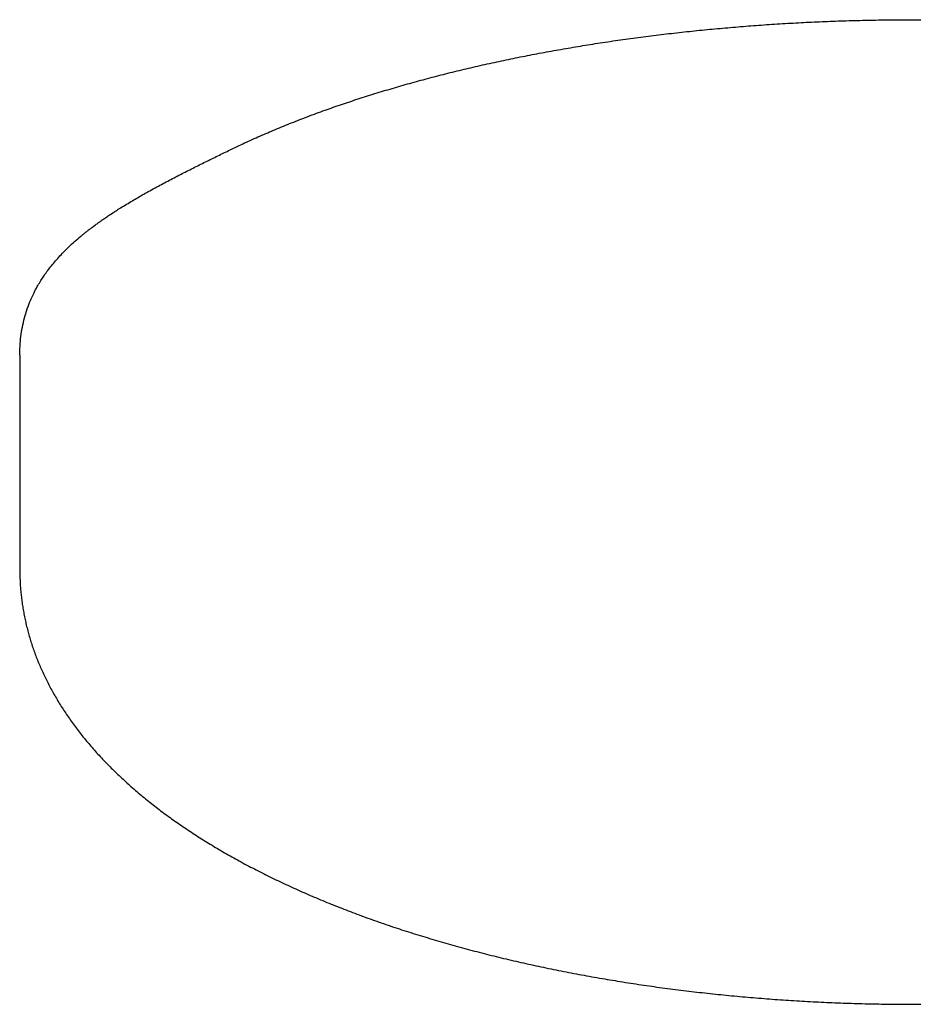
# Model space of a CAD drawing. Header units: millimetres. Extents: x 8 to 869, y 12 to 780.
# Tile 16 of 39: x 377 to 400, y 660 to 686. Entities that reach past the tile are written whole.
import ezdxf

# ---------------------------------------------------------------- set-up
doc = ezdxf.new("R2010")
doc.units = ezdxf.units.MM

msp = doc.modelspace()

# ---------------------------------------------------------------- linework, layer by layer
at = {"color": 7, "linetype": 'Continuous', "lineweight": 30}
msp.add_line((376.587, 676.73), (376.587, 671.062), dxfattribs=at)
for points, knots in [([(382.171, 682.159), (382.301, 682.221), (382.562, 682.345), (382.966, 682.526), (383.381, 682.703), (383.806, 682.875), (384.242, 683.043), (384.68, 683.203), (385.119, 683.355), (385.558, 683.501), (386.005, 683.642), (386.461, 683.778), (386.924, 683.91), (387.395, 684.038), (387.873, 684.161), (388.358, 684.279), (388.849, 684.392), (389.345, 684.5), (389.844, 684.602), (390.345, 684.699), (390.852, 684.791), (391.367, 684.878), (391.89, 684.961), (392.42, 685.04), (392.955, 685.113), (393.494, 685.181), (394.034, 685.243), (394.574, 685.299), (395.114, 685.35), (395.657, 685.396), (396.206, 685.437), (396.761, 685.473), (397.322, 685.503), (397.884, 685.528), (398.447, 685.548), (399.011, 685.562), (399.577, 685.57), (399.954, 685.571), (400.142, 685.572)], [0, 0, 0, 0, 0.0292882, 0.0585592, 0.0878178, 0.1170686, 0.1463163, 0.1755657, 0.2031495, 0.2307427, 0.2583496, 0.2859695, 0.3135796, 0.3411792, 0.3687724, 0.396363, 0.4239551, 0.4515526, 0.4786664, 0.5057923, 0.5329119, 0.5600182, 0.5876076, 0.6151912, 0.6427728, 0.6703566, 0.6979463, 0.725053, 0.7521731, 0.7792983, 0.8064101, 0.834065, 0.8617135, 0.8893597, 0.9170074, 0.9446607, 0.9723235, 1, 1, 1, 1]), ([(400.142, 685.572), (400.342, 685.571), (400.741, 685.57), (401.339, 685.56), (401.936, 685.545), (402.532, 685.523), (403.127, 685.495), (403.708, 685.462), (404.276, 685.423), (404.83, 685.38), (405.382, 685.331), (405.931, 685.277), (406.476, 685.218), (407.017, 685.153), (407.555, 685.083), (408.088, 685.007), (408.617, 684.927), (409.137, 684.842), (409.65, 684.752), (410.155, 684.658), (410.654, 684.559), (411.15, 684.455), (411.642, 684.345), (412.131, 684.23), (412.614, 684.11), (413.089, 683.985), (413.553, 683.856), (414.008, 683.724), (414.452, 683.588), (414.889, 683.448), (415.319, 683.303), (415.744, 683.152), (416.163, 682.997), (416.573, 682.837), (416.973, 682.674), (417.363, 682.506), (417.745, 682.335), (417.991, 682.217), (418.113, 682.159)], [0, 0, 0, 0, 0.029289, 0.058563, 0.087828, 0.117086, 0.146344, 0.175606, 0.203204, 0.230813, 0.258433, 0.28604, 0.313635, 0.341222, 0.368804, 0.396386, 0.423972, 0.451565, 0.478676, 0.505802, 0.532923, 0.560032, 0.587627, 0.615218, 0.642809, 0.670404, 0.698008, 0.72513, 0.752254, 0.779362, 0.806459, 0.834101, 0.861738, 0.889375, 0.917016, 0.944664, 0.972324, 1, 1, 1, 1]), ([(376.588, 676.73), (376.587, 676.737), (376.584, 676.842), (376.596, 677.026), (376.622, 677.285), (376.666, 677.529), (376.726, 677.771), (376.8, 678.001), (376.888, 678.218), (376.96, 678.37), (377.012, 678.469), (377.037, 678.514), (377.06, 678.557), (377.082, 678.595), (377.103, 678.629), (377.124, 678.663), (377.162, 678.724), (377.22, 678.813), (377.303, 678.931), (377.397, 679.054), (377.501, 679.181), (377.615, 679.311), (377.741, 679.445), (377.879, 679.581), (378.031, 679.722), (378.152, 679.825), (378.232, 679.892), (378.267, 679.92), (378.302, 679.948), (378.335, 679.975), (378.369, 680.001), (378.401, 680.027), (378.433, 680.052), (378.485, 680.091), (378.555, 680.144), (378.639, 680.205), (378.712, 680.257), (378.775, 680.301), (378.831, 680.34), (378.881, 680.374), (378.924, 680.403), (378.953, 680.422), (378.969, 680.432), (378.974, 680.436), (378.979, 680.439), (378.983, 680.442), (378.987, 680.445), (378.991, 680.447), (378.998, 680.451), (379.042, 680.481), (379.124, 680.534), (379.256, 680.617), (379.399, 680.705), (379.553, 680.798), (379.704, 680.886), (379.857, 680.974), (380.021, 681.065), (380.245, 681.188), (380.526, 681.338), (380.858, 681.51), (381.19, 681.678), (381.519, 681.841), (381.844, 682), (382.064, 682.107), (382.171, 682.159)], [0, 0, 0, 0, 0.002877, 0.044254, 0.080743, 0.117795, 0.155414, 0.193602, 0.227682, 0.262208, 0.27002, 0.277855, 0.285712, 0.291744, 0.297613, 0.303593, 0.309684, 0.329795, 0.351024, 0.373371, 0.396834, 0.421416, 0.446646, 0.472955, 0.500343, 0.528809, 0.534691, 0.540428, 0.54602, 0.551465, 0.556765, 0.56192, 0.566929, 0.571792, 0.586129, 0.599028, 0.609329, 0.618484, 0.626492, 0.633353, 0.639677, 0.644563, 0.645354, 0.646089, 0.646768, 0.647393, 0.647961, 0.648474, 0.648932, 0.650629, 0.666781, 0.682433, 0.702816, 0.722286, 0.740845, 0.758492, 0.777549, 0.798768, 0.835619, 0.87114, 0.905335, 0.938207, 0.96976, 1, 1, 1, 1]), ([(376.587, 671.062), (376.587, 671.036), (376.587, 670.961), (376.591, 670.836), (376.598, 670.687), (376.609, 670.538), (376.623, 670.389), (376.641, 670.24), (376.663, 670.092), (376.689, 669.944), (376.718, 669.795), (376.75, 669.648), (376.786, 669.5), (376.826, 669.352), (376.87, 669.205), (376.917, 669.058), (376.968, 668.912), (377.022, 668.765), (377.081, 668.619), (377.143, 668.474), (377.208, 668.329), (377.278, 668.184), (377.351, 668.039), (377.428, 667.895), (377.508, 667.752), (377.593, 667.608), (377.681, 667.466), (377.773, 667.324), (377.869, 667.182), (377.968, 667.041), (378.072, 666.901), (378.179, 666.762), (378.289, 666.623), (378.404, 666.485), (378.522, 666.348), (378.644, 666.211), (378.77, 666.076), (378.899, 665.941), (379.032, 665.808), (379.168, 665.675), (379.308, 665.544), (379.451, 665.413), (379.598, 665.284), (379.748, 665.156), (379.902, 665.029), (380.059, 664.904), (380.219, 664.779), (380.382, 664.656), (380.548, 664.534), (380.718, 664.414), (380.89, 664.295), (381.066, 664.177), (381.244, 664.06), (381.425, 663.945), (381.609, 663.832), (381.796, 663.72), (381.986, 663.609), (382.178, 663.499), (382.373, 663.391), (382.571, 663.285), (382.771, 663.18), (382.974, 663.076), (383.179, 662.974), (383.387, 662.873), (383.597, 662.774), (383.809, 662.677), (384.024, 662.58), (384.241, 662.485), (384.461, 662.392), (384.683, 662.3), (384.907, 662.21), (385.133, 662.121), (385.361, 662.034), (385.591, 661.948), (385.824, 661.863), (386.059, 661.78), (386.295, 661.699), (386.534, 661.619), (386.774, 661.54), (387.017, 661.463), (387.261, 661.388), (387.507, 661.314), (387.755, 661.242), (388.004, 661.171), (388.256, 661.101), (388.509, 661.034), (388.764, 660.967), (389.02, 660.903), (389.278, 660.839), (389.538, 660.778), (389.799, 660.718), (390.061, 660.659), (390.325, 660.602), (390.591, 660.546), (390.858, 660.493), (391.126, 660.44), (391.395, 660.389), (391.666, 660.34), (391.938, 660.293), (392.211, 660.247), (392.485, 660.202), (392.76, 660.159), (393.037, 660.118), (393.314, 660.078), (393.593, 660.04), (393.872, 660.004), (394.152, 659.969), (394.433, 659.936), (394.715, 659.904), (394.998, 659.874), (395.281, 659.846), (395.566, 659.819), (395.85, 659.794), (396.136, 659.77), (396.422, 659.748), (396.709, 659.728), (396.996, 659.709), (397.283, 659.692), (397.571, 659.677), (397.859, 659.663), (398.148, 659.651), (398.437, 659.641), (398.726, 659.632), (399.016, 659.625), (399.305, 659.619), (399.595, 659.615), (399.874, 659.613), (400.056, 659.613), (400.142, 659.612)], [0, 0, 0, 0, 0.0036146, 0.0106925, 0.0177708, 0.0248523, 0.0319399, 0.0390361, 0.0461438, 0.0532656, 0.0604042, 0.0675621, 0.0747418, 0.0819457, 0.0891763, 0.0964357, 0.1037261, 0.1110495, 0.1184078, 0.1258026, 0.1332356, 0.140708, 0.1482211, 0.1557757, 0.1633726, 0.1710124, 0.1786951, 0.1864209, 0.1941894, 0.2020002, 0.2098525, 0.2177453, 0.2256773, 0.2336472, 0.2416532, 0.2496937, 0.2577666, 0.2658699, 0.2740014, 0.282159, 0.2903404, 0.2985433, 0.3067655, 0.3150049, 0.3232593, 0.3315267, 0.3398051, 0.3480927, 0.3563877, 0.3646886, 0.3729938, 0.3813019, 0.3896118, 0.3979222, 0.4062318, 0.4145398, 0.4228454, 0.4311479, 0.4394467, 0.4477413, 0.4560312, 0.4643161, 0.4725956, 0.4808695, 0.4891377, 0.4973998, 0.5056559, 0.5139058, 0.5221495, 0.5303869, 0.538618, 0.5468429, 0.5550617, 0.5632743, 0.5714808, 0.5796813, 0.587876, 0.5960648, 0.604248, 0.6124257, 0.6205979, 0.6287647, 0.6369265, 0.6450831, 0.6532349, 0.6613818, 0.6695241, 0.6776619, 0.6857954, 0.6939246, 0.7020496, 0.7101707, 0.718288, 0.7264016, 0.7345116, 0.7426181, 0.7507213, 0.7588213, 0.7669182, 0.7750122, 0.7831033, 0.7911917, 0.7992775, 0.8073608, 0.8154418, 0.8235205, 0.831597, 0.8396715, 0.847744, 0.8558147, 0.8638837, 0.8719511, 0.8800169, 0.8880813, 0.8961444, 0.9042062, 0.9122669, 0.9203266, 0.9283853, 0.9364432, 0.9445003, 0.9525568, 0.9606127, 0.9686681, 0.9767231, 0.9847779, 0.9928324, 1, 1, 1, 1]), ([(400.142, 659.612), (400.193, 659.613), (400.341, 659.613), (400.585, 659.614), (400.875, 659.617), (401.164, 659.622), (401.454, 659.629), (401.743, 659.637), (402.032, 659.647), (402.321, 659.659), (402.609, 659.672), (402.897, 659.687), (403.185, 659.703), (403.472, 659.721), (403.759, 659.741), (404.045, 659.762), (404.331, 659.785), (404.616, 659.81), (404.9, 659.836), (405.184, 659.864), (405.467, 659.893), (405.749, 659.924), (406.03, 659.957), (406.311, 659.991), (406.59, 660.027), (406.869, 660.064), (407.147, 660.103), (407.423, 660.144), (407.699, 660.186), (407.974, 660.23), (408.247, 660.276), (408.519, 660.323), (408.79, 660.371), (409.06, 660.421), (409.329, 660.473), (409.596, 660.526), (409.862, 660.581), (410.126, 660.638), (410.389, 660.696), (410.65, 660.755), (410.91, 660.816), (411.169, 660.879), (411.426, 660.943), (411.681, 661.009), (411.935, 661.076), (412.186, 661.145), (412.437, 661.215), (412.685, 661.287), (412.932, 661.36), (413.177, 661.435), (413.42, 661.511), (413.661, 661.589), (413.9, 661.668), (414.137, 661.749), (414.372, 661.832), (414.605, 661.915), (414.836, 662.001), (415.065, 662.087), (415.292, 662.176), (415.517, 662.265), (415.739, 662.357), (415.959, 662.449), (416.177, 662.544), (416.393, 662.639), (416.606, 662.736), (416.817, 662.835), (417.026, 662.935), (417.232, 663.037), (417.436, 663.14), (417.637, 663.244), (417.835, 663.35), (418.032, 663.457), (418.225, 663.566), (418.416, 663.677), (418.604, 663.788), (418.789, 663.901), (418.972, 664.016), (419.151, 664.132), (419.328, 664.25), (419.502, 664.368), (419.673, 664.489), (419.841, 664.61), (420.006, 664.733), (420.168, 664.858), (420.326, 664.984), (420.482, 665.111), (420.634, 665.239), (420.783, 665.368), (420.928, 665.499), (421.07, 665.631), (421.209, 665.764), (421.344, 665.899), (421.475, 666.034), (421.603, 666.17), (421.727, 666.308), (421.848, 666.446), (421.965, 666.586), (422.078, 666.726), (422.187, 666.867), (422.293, 667.009), (422.394, 667.151), (422.492, 667.294), (422.586, 667.438), (422.676, 667.582), (422.762, 667.727), (422.845, 667.873), (422.923, 668.019), (422.998, 668.165), (423.069, 668.312), (423.136, 668.459), (423.199, 668.606), (423.258, 668.754), (423.313, 668.902), (423.365, 669.05), (423.413, 669.199), (423.457, 669.347), (423.497, 669.496), (423.534, 669.645), (423.567, 669.794), (423.596, 669.944), (423.622, 670.093), (423.644, 670.242), (423.662, 670.391), (423.676, 670.541), (423.687, 670.69), (423.694, 670.84), (423.698, 670.963), (423.697, 671.038), (423.697, 671.062)], [0, 0, 0, 0, 0.004256, 0.01231, 0.020364, 0.028419, 0.036474, 0.044529, 0.052584, 0.06064, 0.068697, 0.076754, 0.084813, 0.092872, 0.100932, 0.108993, 0.117056, 0.125119, 0.133184, 0.141251, 0.149319, 0.157389, 0.165461, 0.173534, 0.18161, 0.189688, 0.197767, 0.20585, 0.213934, 0.222021, 0.230111, 0.238204, 0.2463, 0.254398, 0.2625, 0.270605, 0.278713, 0.286825, 0.294941, 0.30306, 0.311184, 0.319311, 0.327443, 0.335578, 0.343719, 0.351864, 0.360014, 0.368168, 0.376328, 0.384493, 0.392663, 0.400838, 0.409019, 0.417206, 0.425399, 0.433597, 0.441802, 0.450013, 0.45823, 0.466453, 0.474683, 0.482919, 0.491161, 0.49941, 0.507666, 0.515928, 0.524197, 0.532471, 0.540752, 0.549039, 0.557332, 0.56563, 0.573933, 0.582241, 0.590553, 0.598869, 0.607187, 0.615509, 0.623831, 0.632154, 0.640476, 0.648796, 0.657112, 0.665424, 0.673729, 0.682025, 0.690312, 0.698587, 0.706847, 0.715092, 0.723318, 0.731523, 0.739705, 0.747862, 0.755991, 0.764091, 0.772158, 0.780192, 0.788189, 0.796148, 0.804068, 0.811947, 0.819784, 0.827578, 0.835329, 0.843036, 0.850699, 0.858319, 0.865895, 0.873428, 0.880919, 0.88837, 0.895782, 0.903156, 0.910493, 0.917797, 0.925068, 0.93231, 0.939523, 0.946712, 0.953877, 0.961022, 0.96815, 0.975262, 0.982362, 0.989452, 0.996535, 1, 1, 1, 1])]:
    msp.add_open_spline(points, degree=3, knots=knots, dxfattribs=at)

doc.saveas('drawing.dxf')
